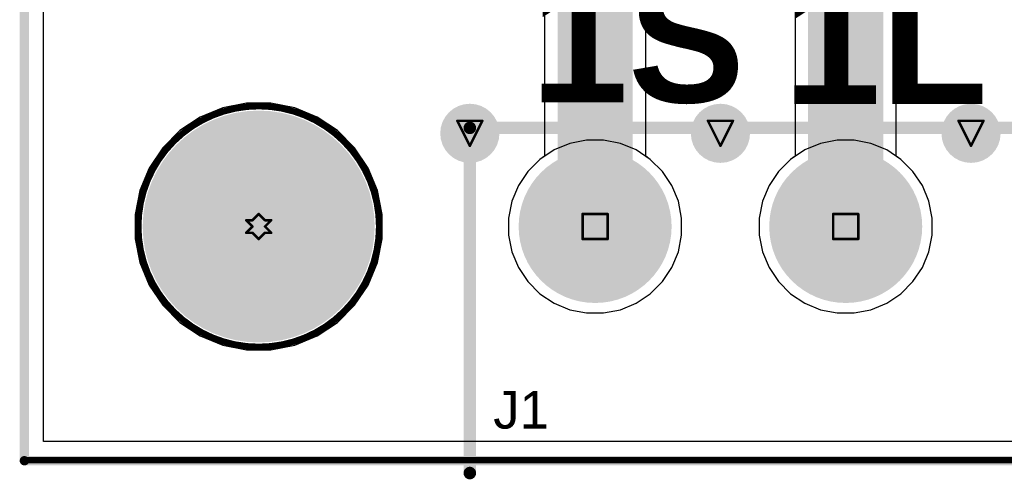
# Model space of a CAD drawing. Header units: inches. Extents: x -0.03 to 9.71, y 0 to 4.44.
# Tile 1 of 118: x 0.01 to 0.79, y 0 to 0.36. Entities that reach past the tile are written whole.
import ezdxf

# ---------------------------------------------------------------- set-up
doc = ezdxf.new("R2010")
doc.units = ezdxf.units.IN
doc.header["$MEASUREMENT"] = 0
for name, color, linetype in [('Board Outline', 216, 'Continuous'), ('Bottom Layer', 5, 'Continuous'), ('Bottom Solder', 6, 'Continuous'), ('Drill Drawing', 1, 'Continuous'), ('Layer 1', 16, 'Continuous'), ('Layer 2', 76, 'Continuous'), ('Multi-Layer', 9, 'Continuous'), ('Pad Holes', 156, 'Continuous'), ('Top Layer', 1, 'Continuous'), ('Top Overlay', 2, 'Continuous'), ('Top Solder', 216, 'Continuous'), ('Via Holes', 16, 'Continuous')]:
    doc.layers.add(name, color=color, linetype=linetype)
doc.styles.add('Arial', font='txt', dxfattribs={"height": 0.2})
doc.styles.add('Arial_Bold', font='txt', dxfattribs={"height": 0.2})

# ---------------------------------------------------------------- blocks, each defined once
blk = doc.blocks.new('DB2ER_5_08_18P_GN_104')
at = {"layer": 'Bottom Layer'}
h = blk.add_hatch(color=5, dxfattribs=at)
edge = h.paths.add_edge_path()
edge.add_arc((-1.7, 0), 0.05906, 0, 360)
h = blk.add_hatch(color=5, dxfattribs=at)
edge = h.paths.add_edge_path()
edge.add_arc((-1.5, 0), 0.05906, 0, 360)
at = {"layer": 'Bottom Solder'}
h = blk.add_hatch(color=6, dxfattribs=at)
edge = h.paths.add_edge_path()
edge.add_arc((-1.7, 0), 0.06105, 0, 360)
h = blk.add_hatch(color=6, dxfattribs=at)
edge = h.paths.add_edge_path()
edge.add_arc((-1.5, 0), 0.06105, 0, 360)
at = {"layer": 'Layer 1'}
h = blk.add_hatch(color=16, dxfattribs=at)
edge = h.paths.add_edge_path()
edge.add_arc((-1.7, 0), 0.05906, 0, 360)
h = blk.add_hatch(color=16, dxfattribs=at)
edge = h.paths.add_edge_path()
edge.add_arc((-1.5, 0), 0.05906, 0, 360)
at = {"layer": 'Layer 2'}
h = blk.add_hatch(color=76, dxfattribs=at)
edge = h.paths.add_edge_path()
edge.add_arc((-1.7, 0), 0.05906, 0, 360)
h = blk.add_hatch(color=76, dxfattribs=at)
edge = h.paths.add_edge_path()
edge.add_arc((-1.5, 0), 0.05906, 0, 360)
at = {"layer": 'Multi-Layer'}
h = blk.add_hatch(color=9, dxfattribs=at)
edge = h.paths.add_edge_path()
edge.add_arc((-1.7, 0), 0.05906, 0, 360)
h = blk.add_hatch(color=9, dxfattribs=at)
edge = h.paths.add_edge_path()
edge.add_arc((-1.5, 0), 0.05906, 0, 360)
at = {"layer": 'Pad Holes'}
h = blk.add_hatch(color=7, dxfattribs=at)
edge = h.paths.add_edge_path()
edge.add_arc((-1.7, 0), 0.0374, 0, 360)
h = blk.add_hatch(color=7, dxfattribs=at)
edge = h.paths.add_edge_path()
edge.add_arc((-1.5, 0), 0.0374, 0, 360)
at = {"layer": 'Top Layer'}
h = blk.add_hatch(color=1, dxfattribs=at)
edge = h.paths.add_edge_path()
edge.add_arc((-1.7, 0), 0.05906, 0, 360)
h = blk.add_hatch(color=1, dxfattribs=at)
edge = h.paths.add_edge_path()
edge.add_arc((-1.5, 0), 0.05906, 0, 360)
at = {"layer": 'Top Solder'}
h = blk.add_hatch(color=216, dxfattribs=at)
edge = h.paths.add_edge_path()
edge.add_arc((-1.7, 0), 0.06105, 0, 360)
h = blk.add_hatch(color=216, dxfattribs=at)
edge = h.paths.add_edge_path()
edge.add_arc((-1.5, 0), 0.06105, 0, 360)
at = {"layer": 'Top Overlay', "const_width": 0.01}
for points in [[(-1.8, 0.07874), (1.8, 0.07874)], [(-1.8, -0.19685), (-1.8, 0.07874)]]:
    blk.add_lwpolyline(points, dxfattribs=at)
at = {"layer": 'Top Overlay', "const_width": 0.005}
for points in [[(-1.8025, 0.07874, 1), (-1.7975, 0.07874, 1)], [(-1.8025, 0.07874, 1), (-1.7975, 0.07874, 1)], [(-1.8025, -0.19685, 1), (-1.7975, -0.19685, 1)]]:
    blk.add_lwpolyline(points, format="xyb", close=True, dxfattribs=at)

msp = doc.modelspace()

# ---------------------------------------------------------------- hatches: boundary and pattern name
at = {"layer": 'Bottom Layer'}
h = msp.add_hatch(color=5, dxfattribs=at)
edge = h.paths.add_edge_path()
edge.add_arc((0.36535, 0.27126), 0.02362, 0, 360)
h = msp.add_hatch(color=5, dxfattribs=at)
edge = h.paths.add_edge_path()
edge.add_arc((0.56535, 0.27126), 0.02362, 0, 360)
h = msp.add_hatch(color=5, dxfattribs=at)
edge = h.paths.add_edge_path()
edge.add_arc((0.76535, 0.27126), 0.02362, 0, 360)
h = msp.add_hatch(color=5, dxfattribs=at)
edge = h.paths.add_edge_path()
edge.add_arc((0.19685, 0.19685), 0.08858, 0, 360)
at = {"layer": 'Bottom Solder'}
h = msp.add_hatch(color=6, dxfattribs=at)
edge = h.paths.add_edge_path()
edge.add_arc((0.19685, 0.19685), 0.09258, 0, 360)
at = {"layer": 'Layer 1'}
h = msp.add_hatch(color=16, dxfattribs=at)
edge = h.paths.add_edge_path()
edge.add_arc((0.36535, 0.27126), 0.02362, 0, 360)
h = msp.add_hatch(color=16, dxfattribs=at)
edge = h.paths.add_edge_path()
edge.add_arc((0.56535, 0.27126), 0.02362, 0, 360)
h = msp.add_hatch(color=16, dxfattribs=at)
edge = h.paths.add_edge_path()
edge.add_arc((0.76535, 0.27126), 0.02362, 0, 360)
h = msp.add_hatch(color=16, dxfattribs=at)
edge = h.paths.add_edge_path()
edge.add_arc((0.19685, 0.19685), 0.08858, 0, 360)
at = {"layer": 'Layer 2'}
h = msp.add_hatch(color=76, dxfattribs=at)
edge = h.paths.add_edge_path()
edge.add_arc((0.36535, 0.27126), 0.02362, 0, 360)
h = msp.add_hatch(color=76, dxfattribs=at)
edge = h.paths.add_edge_path()
edge.add_arc((0.56535, 0.27126), 0.02362, 0, 360)
h = msp.add_hatch(color=76, dxfattribs=at)
edge = h.paths.add_edge_path()
edge.add_arc((0.76535, 0.27126), 0.02362, 0, 360)
h = msp.add_hatch(color=76, dxfattribs=at)
edge = h.paths.add_edge_path()
edge.add_arc((0.19685, 0.19685), 0.08858, 0, 360)
at = {"layer": 'Multi-Layer'}
h = msp.add_hatch(color=9, dxfattribs=at)
edge = h.paths.add_edge_path()
edge.add_arc((0.19685, 0.19685), 0.08858, 0, 360)
at = {"layer": 'Pad Holes'}
h = msp.add_hatch(color=7, dxfattribs=at)
edge = h.paths.add_edge_path()
edge.add_arc((0.19685, 0.19685), 0.0689, 0, 360)
at = {"layer": 'Top Layer'}
h = msp.add_hatch(color=1, dxfattribs=at)
edge = h.paths.add_edge_path()
edge.add_arc((0.36535, 0.27126), 0.02362, 0, 360)
h = msp.add_hatch(color=1, dxfattribs=at)
edge = h.paths.add_edge_path()
edge.add_arc((0.56535, 0.27126), 0.02362, 0, 360)
h = msp.add_hatch(color=1, dxfattribs=at)
edge = h.paths.add_edge_path()
edge.add_arc((0.76535, 0.27126), 0.02362, 0, 360)
h = msp.add_hatch(color=1, dxfattribs=at)
edge = h.paths.add_edge_path()
edge.add_arc((0.19685, 0.19685), 0.08858, 0, 360)
at = {"layer": 'Top Solder'}
h = msp.add_hatch(color=216, dxfattribs=at)
edge = h.paths.add_edge_path()
edge.add_arc((0.19685, 0.19685), 0.09258, 0, 360)
at = {"layer": 'Via Holes'}
h = msp.add_hatch(color=7, dxfattribs=at)
edge = h.paths.add_edge_path()
edge.add_arc((0.36535, 0.27126), 0.01378, 0, 360)
h = msp.add_hatch(color=7, dxfattribs=at)
edge = h.paths.add_edge_path()
edge.add_arc((0.56535, 0.27126), 0.01378, 0, 360)
h = msp.add_hatch(color=7, dxfattribs=at)
edge = h.paths.add_edge_path()
edge.add_arc((0.76535, 0.27126), 0.01378, 0, 360)

# ---------------------------------------------------------------- linework, layer by layer
at = {"layer": 'Board Outline'}
for points, const_width in [([(0.00984, 0.00984), (0.00984, 2.54921)], 0.0075), ([(0.00984, 0.00984), (4.32087, 0.00984)], 0.0075), ([(0.0102, 0.0102), (4.32051, 0.0102)], 0.005)]:
    msp.add_lwpolyline(points, dxfattribs=dict(at, const_width=const_width))
for points, const_width in [([(0.00797, 0.00984, 1), (0.01172, 0.00984, 1)], 0.00375), ([(0.00797, 0.00984, 1), (0.01172, 0.00984, 1)], 0.00375), ([(0.00895, 0.0102, 1), (0.01145, 0.0102, 1)], 0.0025)]:
    msp.add_lwpolyline(points, format="xyb", close=True, dxfattribs=dict(at, const_width=const_width))
at = {"layer": 'Bottom Layer'}
for p, q in [((0.02514, 0.02514), (0.02514, 0.97638)), ((0.42501, 0.59055), (0.42501, 0.25294)), ((0.5057, 0.25294), (0.5057, 0.59055)), ((0.62501, 0.59055), (0.62501, 0.25294)), ((0.7057, 0.25294), (0.7057, 0.59055)), ((0.16809, 0.29165), (0.15015, 0.28421)), ((0.18714, 0.29543), (0.16809, 0.29165)), ((0.20656, 0.29543), (0.18714, 0.29543)), ((0.22561, 0.29165), (0.20656, 0.29543)), ((0.24355, 0.28421), (0.22561, 0.29165)), ((0.15015, 0.28421), (0.13401, 0.27343)), ((0.25969, 0.27343), (0.24355, 0.28421)), ((0.13401, 0.27343), (0.12028, 0.25969)), ((0.27342, 0.25969), (0.25969, 0.27343)), ((0.12028, 0.25969), (0.10949, 0.24355)), ((0.28421, 0.24355), (0.27342, 0.25969)), ((0.42501, 0.25294), (0.42133, 0.25049)), ((0.50937, 0.25049), (0.5057, 0.25294)), ((0.62501, 0.25294), (0.62133, 0.25049)), ((0.70937, 0.25049), (0.7057, 0.25294)), ((0.42133, 0.25049), (0.41172, 0.24087)), ((0.51899, 0.24087), (0.50937, 0.25049)), ((0.62133, 0.25049), (0.61172, 0.24087)), ((0.71899, 0.24087), (0.70937, 0.25049)), ((0.10949, 0.24355), (0.10206, 0.22561)), ((0.29164, 0.22561), (0.28421, 0.24355)), ((0.41172, 0.24087), (0.40416, 0.22956)), ((0.52655, 0.22956), (0.51899, 0.24087)), ((0.61172, 0.24087), (0.60416, 0.22956)), ((0.72655, 0.22956), (0.71899, 0.24087)), ((0.40416, 0.22956), (0.39895, 0.21699)), ((0.53176, 0.21699), (0.52655, 0.22956)), ((0.60416, 0.22956), (0.59895, 0.21699)), ((0.73176, 0.21699), (0.72655, 0.22956)), ((0.10206, 0.22561), (0.09827, 0.20656)), ((0.29543, 0.20656), (0.29164, 0.22561)), ((0.39895, 0.21699), (0.3963, 0.20365)), ((0.53441, 0.20365), (0.53176, 0.21699)), ((0.59895, 0.21699), (0.5963, 0.20365)), ((0.73441, 0.20365), (0.73176, 0.21699)), ((0.09827, 0.20656), (0.09827, 0.18714)), ((0.29543, 0.18714), (0.29543, 0.20656)), ((0.3963, 0.20365), (0.3963, 0.19005)), ((0.53441, 0.19005), (0.53441, 0.20365)), ((0.5963, 0.20365), (0.5963, 0.19005)), ((0.73441, 0.19005), (0.73441, 0.20365)), ((0.3963, 0.19005), (0.39895, 0.17671)), ((0.53176, 0.17671), (0.53441, 0.19005)), ((0.5963, 0.19005), (0.59895, 0.17671)), ((0.73176, 0.17671), (0.73441, 0.19005)), ((0.09827, 0.18714), (0.10206, 0.1681)), ((0.29164, 0.1681), (0.29543, 0.18714)), ((0.39895, 0.17671), (0.40416, 0.16414)), ((0.52655, 0.16414), (0.53176, 0.17671)), ((0.59895, 0.17671), (0.60416, 0.16414)), ((0.72655, 0.16414), (0.73176, 0.17671)), ((0.10206, 0.1681), (0.10949, 0.15015)), ((0.28421, 0.15015), (0.29164, 0.1681)), ((0.40416, 0.16414), (0.41172, 0.15283)), ((0.51899, 0.15283), (0.52655, 0.16414)), ((0.60416, 0.16414), (0.61172, 0.15283)), ((0.71899, 0.15283), (0.72655, 0.16414)), ((0.10949, 0.15015), (0.12028, 0.13401)), ((0.27342, 0.13401), (0.28421, 0.15015)), ((0.41172, 0.15283), (0.42133, 0.14321)), ((0.50937, 0.14321), (0.51899, 0.15283)), ((0.61172, 0.15283), (0.62133, 0.14321)), ((0.70937, 0.14321), (0.71899, 0.15283)), ((0.42133, 0.14321), (0.43264, 0.13566)), ((0.49806, 0.13566), (0.50937, 0.14321)), ((0.62133, 0.14321), (0.63264, 0.13566)), ((0.69806, 0.13566), (0.70937, 0.14321)), ((0.12028, 0.13401), (0.13401, 0.12028)), ((0.25969, 0.12028), (0.27342, 0.13401)), ((0.43264, 0.13566), (0.44521, 0.13045)), ((0.4855, 0.13045), (0.49806, 0.13566)), ((0.63264, 0.13566), (0.64521, 0.13045)), ((0.6855, 0.13045), (0.69806, 0.13566)), ((0.44521, 0.13045), (0.45855, 0.1278)), ((0.45855, 0.1278), (0.47216, 0.1278)), ((0.47216, 0.1278), (0.4855, 0.13045)), ((0.64521, 0.13045), (0.65855, 0.1278)), ((0.65855, 0.1278), (0.67216, 0.1278)), ((0.67216, 0.1278), (0.6855, 0.13045)), ((0.13401, 0.12028), (0.15015, 0.10949)), ((0.24355, 0.10949), (0.25969, 0.12028)), ((0.15015, 0.10949), (0.16809, 0.10206)), ((0.22561, 0.10206), (0.24355, 0.10949)), ((0.16809, 0.10206), (0.18714, 0.09827)), ((0.18714, 0.09827), (0.20656, 0.09827)), ((0.20656, 0.09827), (0.22561, 0.10206)), ((4.30557, 0.02514), (0.02514, 0.02514))]:
    msp.add_line(p, q, dxfattribs=at)
at = {"layer": 'Bottom Layer', "const_width": 0.06}
for points in [[(0.46535, 0.19685), (0.46535, 0.59055)], [(0.66535, 0.19685), (0.66535, 0.59055)]]:
    msp.add_lwpolyline(points, dxfattribs=at)
at = {"layer": 'Bottom Layer', "const_width": 0.03}
for points in [[(0.45035, 0.19685, 1), (0.48035, 0.19685, 1)], [(0.65035, 0.19685, 1), (0.68035, 0.19685, 1)]]:
    msp.add_lwpolyline(points, format="xyb", close=True, dxfattribs=at)
at = {"layer": 'Bottom Solder', "const_width": 0.06}
for points in [[(0.46535, 0.19685), (0.46535, 0.59055)], [(0.66535, 0.19685), (0.66535, 0.59055)]]:
    msp.add_lwpolyline(points, dxfattribs=at)
at = {"layer": 'Bottom Solder', "const_width": 0.03}
for points in [[(0.45035, 0.19685, 1), (0.48035, 0.19685, 1)], [(0.65035, 0.19685, 1), (0.68035, 0.19685, 1)]]:
    msp.add_lwpolyline(points, format="xyb", close=True, dxfattribs=at)
at = {"layer": 'Drill Drawing', "const_width": 0.002}
for points in [[(0.35535, 0.28126), (0.37535, 0.28126)], [(0.35535, 0.28126), (0.36535, 0.26126)], [(0.36535, 0.26126), (0.37535, 0.28126)], [(0.55535, 0.28126), (0.57535, 0.28126)], [(0.55535, 0.28126), (0.56535, 0.26126)], [(0.56535, 0.26126), (0.57535, 0.28126)], [(0.75535, 0.28126), (0.77535, 0.28126)], [(0.75535, 0.28126), (0.76535, 0.26126)], [(0.76535, 0.26126), (0.77535, 0.28126)], [(0.19185, 0.20185), (0.19685, 0.20685)], [(0.19685, 0.20685), (0.20185, 0.20185)], [(0.45535, 0.20685), (0.47535, 0.20685)], [(0.45535, 0.18685), (0.45535, 0.20685)], [(0.47535, 0.18685), (0.47535, 0.20685)], [(0.65535, 0.20685), (0.67535, 0.20685)], [(0.65535, 0.18685), (0.65535, 0.20685)], [(0.67535, 0.18685), (0.67535, 0.20685)], [(0.18685, 0.20185), (0.19185, 0.19685)], [(0.18685, 0.20185), (0.19185, 0.20185)], [(0.18685, 0.19185), (0.19185, 0.19685)], [(0.20185, 0.20185), (0.20685, 0.20185)], [(0.20185, 0.19685), (0.20685, 0.20185)], [(0.20185, 0.19685), (0.20685, 0.19185)], [(0.18685, 0.19185), (0.19185, 0.19185)], [(0.19185, 0.19185), (0.19685, 0.18685)], [(0.19685, 0.18685), (0.20185, 0.19185)], [(0.20185, 0.19185), (0.20685, 0.19185)], [(0.45535, 0.18685), (0.47535, 0.18685)], [(0.65535, 0.18685), (0.67535, 0.18685)]]:
    msp.add_lwpolyline(points, dxfattribs=at)
at = {"layer": 'Drill Drawing', "const_width": 0.001}
for points in [[(0.35485, 0.28126, 1), (0.35585, 0.28126, 1)], [(0.35485, 0.28126, 1), (0.35585, 0.28126, 1)], [(0.37485, 0.28126, 1), (0.37585, 0.28126, 1)], [(0.37485, 0.28126, 1), (0.37585, 0.28126, 1)], [(0.55485, 0.28126, 1), (0.55585, 0.28126, 1)], [(0.55485, 0.28126, 1), (0.55585, 0.28126, 1)], [(0.57485, 0.28126, 1), (0.57585, 0.28126, 1)], [(0.57485, 0.28126, 1), (0.57585, 0.28126, 1)], [(0.75485, 0.28126, 1), (0.75585, 0.28126, 1)], [(0.75485, 0.28126, 1), (0.75585, 0.28126, 1)], [(0.77485, 0.28126, 1), (0.77585, 0.28126, 1)], [(0.77485, 0.28126, 1), (0.77585, 0.28126, 1)], [(0.36485, 0.26126, 1), (0.36585, 0.26126, 1)], [(0.36485, 0.26126, 1), (0.36585, 0.26126, 1)], [(0.56485, 0.26126, 1), (0.56585, 0.26126, 1)], [(0.56485, 0.26126, 1), (0.56585, 0.26126, 1)], [(0.76485, 0.26126, 1), (0.76585, 0.26126, 1)], [(0.76485, 0.26126, 1), (0.76585, 0.26126, 1)], [(0.19635, 0.20685, 1), (0.19735, 0.20685, 1)], [(0.19635, 0.20685, 1), (0.19735, 0.20685, 1)], [(0.45485, 0.20685, 1), (0.45585, 0.20685, 1)], [(0.45485, 0.20685, 1), (0.45585, 0.20685, 1)], [(0.47485, 0.20685, 1), (0.47585, 0.20685, 1)], [(0.47485, 0.20685, 1), (0.47585, 0.20685, 1)], [(0.65485, 0.20685, 1), (0.65585, 0.20685, 1)], [(0.65485, 0.20685, 1), (0.65585, 0.20685, 1)], [(0.67485, 0.20685, 1), (0.67585, 0.20685, 1)], [(0.67485, 0.20685, 1), (0.67585, 0.20685, 1)], [(0.18635, 0.20185, 1), (0.18735, 0.20185, 1)], [(0.18635, 0.20185, 1), (0.18735, 0.20185, 1)], [(0.19135, 0.20185, 1), (0.19235, 0.20185, 1)], [(0.19135, 0.20185, 1), (0.19235, 0.20185, 1)], [(0.19135, 0.19685, 1), (0.19235, 0.19685, 1)], [(0.19135, 0.19685, 1), (0.19235, 0.19685, 1)], [(0.20135, 0.20185, 1), (0.20235, 0.20185, 1)], [(0.20135, 0.20185, 1), (0.20235, 0.20185, 1)], [(0.20135, 0.19685, 1), (0.20235, 0.19685, 1)], [(0.20135, 0.19685, 1), (0.20235, 0.19685, 1)], [(0.20635, 0.20185, 1), (0.20735, 0.20185, 1)], [(0.20635, 0.20185, 1), (0.20735, 0.20185, 1)], [(0.18635, 0.19185, 1), (0.18735, 0.19185, 1)], [(0.18635, 0.19185, 1), (0.18735, 0.19185, 1)], [(0.19135, 0.19185, 1), (0.19235, 0.19185, 1)], [(0.19135, 0.19185, 1), (0.19235, 0.19185, 1)], [(0.20135, 0.19185, 1), (0.20235, 0.19185, 1)], [(0.20135, 0.19185, 1), (0.20235, 0.19185, 1)], [(0.20635, 0.19185, 1), (0.20735, 0.19185, 1)], [(0.20635, 0.19185, 1), (0.20735, 0.19185, 1)], [(0.19635, 0.18685, 1), (0.19735, 0.18685, 1)], [(0.19635, 0.18685, 1), (0.19735, 0.18685, 1)], [(0.45485, 0.18685, 1), (0.45585, 0.18685, 1)], [(0.45485, 0.18685, 1), (0.45585, 0.18685, 1)], [(0.47485, 0.18685, 1), (0.47585, 0.18685, 1)], [(0.47485, 0.18685, 1), (0.47585, 0.18685, 1)], [(0.65485, 0.18685, 1), (0.65585, 0.18685, 1)], [(0.65485, 0.18685, 1), (0.65585, 0.18685, 1)], [(0.67485, 0.18685, 1), (0.67585, 0.18685, 1)], [(0.67485, 0.18685, 1), (0.67585, 0.18685, 1)]]:
    msp.add_lwpolyline(points, format="xyb", close=True, dxfattribs=at)
at = {"layer": 'Layer 1'}
for p, q in [((0.02514, 0.02514), (0.02514, 0.97638)), ((0.16809, 0.29165), (0.15015, 0.28421)), ((0.18714, 0.29543), (0.16809, 0.29165)), ((0.20656, 0.29543), (0.18714, 0.29543)), ((0.22561, 0.29165), (0.20656, 0.29543)), ((0.24355, 0.28421), (0.22561, 0.29165)), ((0.15015, 0.28421), (0.13401, 0.27343)), ((0.25969, 0.27343), (0.24355, 0.28421)), ((0.13401, 0.27343), (0.12028, 0.25969)), ((0.27342, 0.25969), (0.25969, 0.27343)), ((0.12028, 0.25969), (0.10949, 0.24355)), ((0.28421, 0.24355), (0.27342, 0.25969)), ((0.44521, 0.26325), (0.43264, 0.25805)), ((0.45855, 0.26591), (0.44521, 0.26325)), ((0.47216, 0.26591), (0.45855, 0.26591)), ((0.4855, 0.26325), (0.47216, 0.26591)), ((0.49806, 0.25805), (0.4855, 0.26325)), ((0.64521, 0.26325), (0.63264, 0.25805)), ((0.65855, 0.26591), (0.64521, 0.26325)), ((0.67216, 0.26591), (0.65855, 0.26591)), ((0.6855, 0.26325), (0.67216, 0.26591)), ((0.69806, 0.25805), (0.6855, 0.26325)), ((0.43264, 0.25805), (0.42133, 0.25049)), ((0.50937, 0.25049), (0.49806, 0.25805)), ((0.63264, 0.25805), (0.62133, 0.25049)), ((0.70937, 0.25049), (0.69806, 0.25805)), ((0.42133, 0.25049), (0.41172, 0.24087)), ((0.51899, 0.24087), (0.50937, 0.25049)), ((0.62133, 0.25049), (0.61172, 0.24087)), ((0.71899, 0.24087), (0.70937, 0.25049)), ((0.10949, 0.24355), (0.10206, 0.22561)), ((0.29164, 0.22561), (0.28421, 0.24355)), ((0.41172, 0.24087), (0.40416, 0.22956)), ((0.52655, 0.22956), (0.51899, 0.24087)), ((0.61172, 0.24087), (0.60416, 0.22956)), ((0.72655, 0.22956), (0.71899, 0.24087)), ((0.40416, 0.22956), (0.39895, 0.21699)), ((0.53176, 0.21699), (0.52655, 0.22956)), ((0.60416, 0.22956), (0.59895, 0.21699)), ((0.73176, 0.21699), (0.72655, 0.22956)), ((0.10206, 0.22561), (0.09827, 0.20656)), ((0.29543, 0.20656), (0.29164, 0.22561)), ((0.39895, 0.21699), (0.3963, 0.20365)), ((0.53441, 0.20365), (0.53176, 0.21699)), ((0.59895, 0.21699), (0.5963, 0.20365)), ((0.73441, 0.20365), (0.73176, 0.21699)), ((0.09827, 0.20656), (0.09827, 0.18714)), ((0.29543, 0.18714), (0.29543, 0.20656)), ((0.3963, 0.20365), (0.3963, 0.19005)), ((0.53441, 0.19005), (0.53441, 0.20365)), ((0.5963, 0.20365), (0.5963, 0.19005)), ((0.73441, 0.19005), (0.73441, 0.20365)), ((0.3963, 0.19005), (0.39895, 0.17671)), ((0.53176, 0.17671), (0.53441, 0.19005)), ((0.5963, 0.19005), (0.59895, 0.17671)), ((0.73176, 0.17671), (0.73441, 0.19005)), ((0.09827, 0.18714), (0.10206, 0.1681)), ((0.29164, 0.1681), (0.29543, 0.18714)), ((0.39895, 0.17671), (0.40416, 0.16414)), ((0.52655, 0.16414), (0.53176, 0.17671)), ((0.59895, 0.17671), (0.60416, 0.16414)), ((0.72655, 0.16414), (0.73176, 0.17671)), ((0.10206, 0.1681), (0.10949, 0.15015)), ((0.28421, 0.15015), (0.29164, 0.1681)), ((0.40416, 0.16414), (0.41172, 0.15283)), ((0.51899, 0.15283), (0.52655, 0.16414)), ((0.60416, 0.16414), (0.61172, 0.15283)), ((0.71899, 0.15283), (0.72655, 0.16414)), ((0.10949, 0.15015), (0.12028, 0.13401)), ((0.27342, 0.13401), (0.28421, 0.15015)), ((0.41172, 0.15283), (0.42133, 0.14321)), ((0.50937, 0.14321), (0.51899, 0.15283)), ((0.61172, 0.15283), (0.62133, 0.14321)), ((0.70937, 0.14321), (0.71899, 0.15283)), ((0.42133, 0.14321), (0.43264, 0.13566)), ((0.49806, 0.13566), (0.50937, 0.14321)), ((0.62133, 0.14321), (0.63264, 0.13566)), ((0.69806, 0.13566), (0.70937, 0.14321)), ((0.12028, 0.13401), (0.13401, 0.12028)), ((0.25969, 0.12028), (0.27342, 0.13401)), ((0.43264, 0.13566), (0.44521, 0.13045)), ((0.4855, 0.13045), (0.49806, 0.13566)), ((0.63264, 0.13566), (0.64521, 0.13045)), ((0.6855, 0.13045), (0.69806, 0.13566)), ((0.44521, 0.13045), (0.45855, 0.1278)), ((0.45855, 0.1278), (0.47216, 0.1278)), ((0.47216, 0.1278), (0.4855, 0.13045)), ((0.64521, 0.13045), (0.65855, 0.1278)), ((0.65855, 0.1278), (0.67216, 0.1278)), ((0.67216, 0.1278), (0.6855, 0.13045)), ((0.13401, 0.12028), (0.15015, 0.10949)), ((0.24355, 0.10949), (0.25969, 0.12028)), ((0.15015, 0.10949), (0.16809, 0.10206)), ((0.22561, 0.10206), (0.24355, 0.10949)), ((0.16809, 0.10206), (0.18714, 0.09827)), ((0.18714, 0.09827), (0.20656, 0.09827)), ((0.20656, 0.09827), (0.22561, 0.10206)), ((4.30557, 0.02514), (0.02514, 0.02514))]:
    msp.add_line(p, q, dxfattribs=at)
at = {"layer": 'Layer 2'}
for p, q in [((0.02514, 0.02514), (0.02514, 0.97638)), ((0.16809, 0.29165), (0.15015, 0.28421)), ((0.18714, 0.29543), (0.16809, 0.29165)), ((0.20656, 0.29543), (0.18714, 0.29543)), ((0.22561, 0.29165), (0.20656, 0.29543)), ((0.24355, 0.28421), (0.22561, 0.29165)), ((0.15015, 0.28421), (0.13401, 0.27343)), ((0.25969, 0.27343), (0.24355, 0.28421)), ((0.13401, 0.27343), (0.12028, 0.25969)), ((0.27342, 0.25969), (0.25969, 0.27343)), ((0.12028, 0.25969), (0.10949, 0.24355)), ((0.28421, 0.24355), (0.27342, 0.25969)), ((0.44521, 0.26325), (0.43264, 0.25805)), ((0.45855, 0.26591), (0.44521, 0.26325)), ((0.47216, 0.26591), (0.45855, 0.26591)), ((0.4855, 0.26325), (0.47216, 0.26591)), ((0.49806, 0.25805), (0.4855, 0.26325)), ((0.64521, 0.26325), (0.63264, 0.25805)), ((0.65855, 0.26591), (0.64521, 0.26325)), ((0.67216, 0.26591), (0.65855, 0.26591)), ((0.6855, 0.26325), (0.67216, 0.26591)), ((0.69806, 0.25805), (0.6855, 0.26325)), ((0.43264, 0.25805), (0.42133, 0.25049)), ((0.50937, 0.25049), (0.49806, 0.25805)), ((0.63264, 0.25805), (0.62133, 0.25049)), ((0.70937, 0.25049), (0.69806, 0.25805)), ((0.42133, 0.25049), (0.41172, 0.24087)), ((0.51899, 0.24087), (0.50937, 0.25049)), ((0.62133, 0.25049), (0.61172, 0.24087)), ((0.71899, 0.24087), (0.70937, 0.25049)), ((0.10949, 0.24355), (0.10206, 0.22561)), ((0.29164, 0.22561), (0.28421, 0.24355)), ((0.41172, 0.24087), (0.40416, 0.22956)), ((0.52655, 0.22956), (0.51899, 0.24087)), ((0.61172, 0.24087), (0.60416, 0.22956)), ((0.72655, 0.22956), (0.71899, 0.24087)), ((0.40416, 0.22956), (0.39895, 0.21699)), ((0.53176, 0.21699), (0.52655, 0.22956)), ((0.60416, 0.22956), (0.59895, 0.21699)), ((0.73176, 0.21699), (0.72655, 0.22956)), ((0.10206, 0.22561), (0.09827, 0.20656)), ((0.29543, 0.20656), (0.29164, 0.22561)), ((0.39895, 0.21699), (0.3963, 0.20365)), ((0.53441, 0.20365), (0.53176, 0.21699)), ((0.59895, 0.21699), (0.5963, 0.20365)), ((0.73441, 0.20365), (0.73176, 0.21699)), ((0.09827, 0.20656), (0.09827, 0.18714)), ((0.29543, 0.18714), (0.29543, 0.20656)), ((0.3963, 0.20365), (0.3963, 0.19005)), ((0.53441, 0.19005), (0.53441, 0.20365)), ((0.5963, 0.20365), (0.5963, 0.19005)), ((0.73441, 0.19005), (0.73441, 0.20365)), ((0.3963, 0.19005), (0.39895, 0.17671)), ((0.53176, 0.17671), (0.53441, 0.19005)), ((0.5963, 0.19005), (0.59895, 0.17671)), ((0.73176, 0.17671), (0.73441, 0.19005)), ((0.09827, 0.18714), (0.10206, 0.1681)), ((0.29164, 0.1681), (0.29543, 0.18714)), ((0.39895, 0.17671), (0.40416, 0.16414)), ((0.52655, 0.16414), (0.53176, 0.17671)), ((0.59895, 0.17671), (0.60416, 0.16414)), ((0.72655, 0.16414), (0.73176, 0.17671)), ((0.10206, 0.1681), (0.10949, 0.15015)), ((0.28421, 0.15015), (0.29164, 0.1681)), ((0.40416, 0.16414), (0.41172, 0.15283)), ((0.51899, 0.15283), (0.52655, 0.16414)), ((0.60416, 0.16414), (0.61172, 0.15283)), ((0.71899, 0.15283), (0.72655, 0.16414)), ((0.10949, 0.15015), (0.12028, 0.13401)), ((0.27342, 0.13401), (0.28421, 0.15015)), ((0.41172, 0.15283), (0.42133, 0.14321)), ((0.50937, 0.14321), (0.51899, 0.15283)), ((0.61172, 0.15283), (0.62133, 0.14321)), ((0.70937, 0.14321), (0.71899, 0.15283)), ((0.42133, 0.14321), (0.43264, 0.13566)), ((0.49806, 0.13566), (0.50937, 0.14321)), ((0.62133, 0.14321), (0.63264, 0.13566)), ((0.69806, 0.13566), (0.70937, 0.14321)), ((0.12028, 0.13401), (0.13401, 0.12028)), ((0.25969, 0.12028), (0.27342, 0.13401)), ((0.43264, 0.13566), (0.44521, 0.13045)), ((0.4855, 0.13045), (0.49806, 0.13566)), ((0.63264, 0.13566), (0.64521, 0.13045)), ((0.6855, 0.13045), (0.69806, 0.13566)), ((0.44521, 0.13045), (0.45855, 0.1278)), ((0.45855, 0.1278), (0.47216, 0.1278)), ((0.47216, 0.1278), (0.4855, 0.13045)), ((0.64521, 0.13045), (0.65855, 0.1278)), ((0.65855, 0.1278), (0.67216, 0.1278)), ((0.67216, 0.1278), (0.6855, 0.13045)), ((0.13401, 0.12028), (0.15015, 0.10949)), ((0.24355, 0.10949), (0.25969, 0.12028)), ((0.15015, 0.10949), (0.16809, 0.10206)), ((0.22561, 0.10206), (0.24355, 0.10949)), ((0.16809, 0.10206), (0.18714, 0.09827)), ((0.18714, 0.09827), (0.20656, 0.09827)), ((0.20656, 0.09827), (0.22561, 0.10206)), ((4.30557, 0.02514), (0.02514, 0.02514))]:
    msp.add_line(p, q, dxfattribs=at)
at = {"layer": 'Top Layer'}
for p, q in [((0.02514, 0.02514), (0.02514, 0.97638)), ((0.16809, 0.29165), (0.15015, 0.28421)), ((0.18714, 0.29543), (0.16809, 0.29165)), ((0.20656, 0.29543), (0.18714, 0.29543)), ((0.22561, 0.29165), (0.20656, 0.29543)), ((0.24355, 0.28421), (0.22561, 0.29165)), ((0.15015, 0.28421), (0.13401, 0.27343)), ((0.25969, 0.27343), (0.24355, 0.28421)), ((0.13401, 0.27343), (0.12028, 0.25969)), ((0.27342, 0.25969), (0.25969, 0.27343)), ((0.12028, 0.25969), (0.10949, 0.24355)), ((0.28421, 0.24355), (0.27342, 0.25969)), ((0.44521, 0.26325), (0.43264, 0.25805)), ((0.45855, 0.26591), (0.44521, 0.26325)), ((0.47216, 0.26591), (0.45855, 0.26591)), ((0.4855, 0.26325), (0.47216, 0.26591)), ((0.49806, 0.25805), (0.4855, 0.26325)), ((0.64521, 0.26325), (0.63264, 0.25805)), ((0.65855, 0.26591), (0.64521, 0.26325)), ((0.67216, 0.26591), (0.65855, 0.26591)), ((0.6855, 0.26325), (0.67216, 0.26591)), ((0.69806, 0.25805), (0.6855, 0.26325)), ((0.43264, 0.25805), (0.42133, 0.25049)), ((0.50937, 0.25049), (0.49806, 0.25805)), ((0.63264, 0.25805), (0.62133, 0.25049)), ((0.70937, 0.25049), (0.69806, 0.25805)), ((0.42133, 0.25049), (0.41172, 0.24087)), ((0.51899, 0.24087), (0.50937, 0.25049)), ((0.62133, 0.25049), (0.61172, 0.24087)), ((0.71899, 0.24087), (0.70937, 0.25049)), ((0.10949, 0.24355), (0.10206, 0.22561)), ((0.29164, 0.22561), (0.28421, 0.24355)), ((0.41172, 0.24087), (0.40416, 0.22956)), ((0.52655, 0.22956), (0.51899, 0.24087)), ((0.61172, 0.24087), (0.60416, 0.22956)), ((0.72655, 0.22956), (0.71899, 0.24087)), ((0.40416, 0.22956), (0.39895, 0.21699)), ((0.53176, 0.21699), (0.52655, 0.22956)), ((0.60416, 0.22956), (0.59895, 0.21699)), ((0.73176, 0.21699), (0.72655, 0.22956)), ((0.10206, 0.22561), (0.09827, 0.20656)), ((0.29543, 0.20656), (0.29164, 0.22561)), ((0.39895, 0.21699), (0.3963, 0.20365)), ((0.53441, 0.20365), (0.53176, 0.21699)), ((0.59895, 0.21699), (0.5963, 0.20365)), ((0.73441, 0.20365), (0.73176, 0.21699)), ((0.09827, 0.20656), (0.09827, 0.18714)), ((0.29543, 0.18714), (0.29543, 0.20656)), ((0.3963, 0.20365), (0.3963, 0.19005)), ((0.53441, 0.19005), (0.53441, 0.20365)), ((0.5963, 0.20365), (0.5963, 0.19005)), ((0.73441, 0.19005), (0.73441, 0.20365)), ((0.3963, 0.19005), (0.39895, 0.17671)), ((0.53176, 0.17671), (0.53441, 0.19005)), ((0.5963, 0.19005), (0.59895, 0.17671)), ((0.73176, 0.17671), (0.73441, 0.19005)), ((0.09827, 0.18714), (0.10206, 0.1681)), ((0.29164, 0.1681), (0.29543, 0.18714)), ((0.39895, 0.17671), (0.40416, 0.16414)), ((0.52655, 0.16414), (0.53176, 0.17671)), ((0.59895, 0.17671), (0.60416, 0.16414)), ((0.72655, 0.16414), (0.73176, 0.17671)), ((0.10206, 0.1681), (0.10949, 0.15015)), ((0.28421, 0.15015), (0.29164, 0.1681)), ((0.40416, 0.16414), (0.41172, 0.15283)), ((0.51899, 0.15283), (0.52655, 0.16414)), ((0.60416, 0.16414), (0.61172, 0.15283)), ((0.71899, 0.15283), (0.72655, 0.16414)), ((0.10949, 0.15015), (0.12028, 0.13401)), ((0.27342, 0.13401), (0.28421, 0.15015)), ((0.41172, 0.15283), (0.42133, 0.14321)), ((0.50937, 0.14321), (0.51899, 0.15283)), ((0.61172, 0.15283), (0.62133, 0.14321)), ((0.70937, 0.14321), (0.71899, 0.15283)), ((0.42133, 0.14321), (0.43264, 0.13566)), ((0.49806, 0.13566), (0.50937, 0.14321)), ((0.62133, 0.14321), (0.63264, 0.13566)), ((0.69806, 0.13566), (0.70937, 0.14321)), ((0.12028, 0.13401), (0.13401, 0.12028)), ((0.25969, 0.12028), (0.27342, 0.13401)), ((0.43264, 0.13566), (0.44521, 0.13045)), ((0.4855, 0.13045), (0.49806, 0.13566)), ((0.63264, 0.13566), (0.64521, 0.13045)), ((0.6855, 0.13045), (0.69806, 0.13566)), ((0.44521, 0.13045), (0.45855, 0.1278)), ((0.45855, 0.1278), (0.47216, 0.1278)), ((0.47216, 0.1278), (0.4855, 0.13045)), ((0.64521, 0.13045), (0.65855, 0.1278)), ((0.65855, 0.1278), (0.67216, 0.1278)), ((0.67216, 0.1278), (0.6855, 0.13045)), ((0.13401, 0.12028), (0.15015, 0.10949)), ((0.24355, 0.10949), (0.25969, 0.12028)), ((0.15015, 0.10949), (0.16809, 0.10206)), ((0.22561, 0.10206), (0.24355, 0.10949)), ((0.16809, 0.10206), (0.18714, 0.09827)), ((0.18714, 0.09827), (0.20656, 0.09827)), ((0.20656, 0.09827), (0.22561, 0.10206)), ((4.30557, 0.02514), (0.02514, 0.02514))]:
    msp.add_line(p, q, dxfattribs=at)
at = {"layer": 'Top Overlay'}
for points, const_width in [([(0.2929, 0.19685, 1), (0.10081, 0.19685, 1)], 0.005), ([(0.09956, 0.19685, 1), (0.10206, 0.19685, 1)], 0.0025), ([(0.29165, 0.19685, 1), (0.29415, 0.19685, 1)], 0.0025)]:
    msp.add_lwpolyline(points, format="xyb", close=True, dxfattribs=dict(at, const_width=const_width))

# ---------------------------------------------------------------- block references
msp.add_blockref('DB2ER_5_08_18P_GN_104', (2.16535, 0.19685))

# ---------------------------------------------------------------- texts
for s, height, style, p in [('1S', 0.1, 'Arial_Bold', (0.41398, 0.29595)), ('1L', 0.1, 'Arial_Bold', (0.61559, 0.29475)), ('J1', 0.03, 'Arial', (0.38407, 0.03553))]:
    msp.add_text(s, height=height, dxfattribs=dict(at, style=style)).set_placement(p)

doc.saveas('drawing.dxf')
